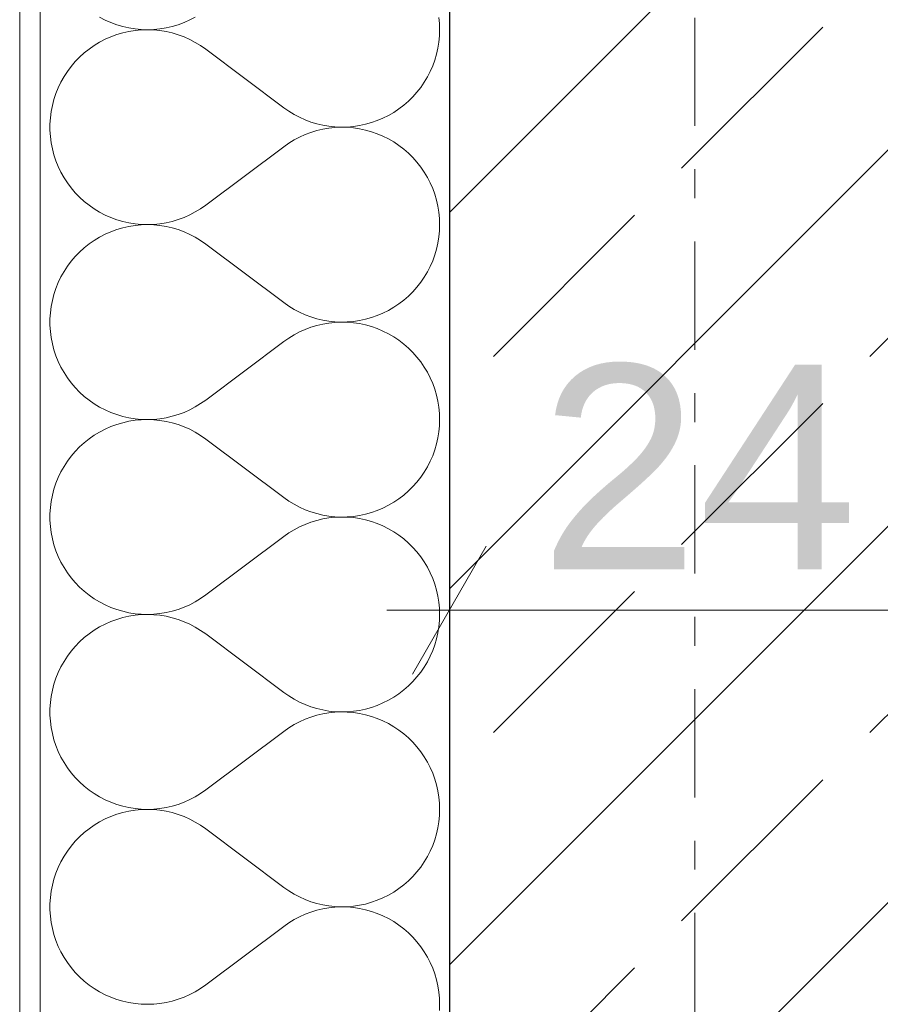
# Model space of a CAD drawing. Extents: x 100 to 2982, y 37 to 2050.
# Tile 46 of 135: x 620 to 662, y 1393 to 1442. Entities that reach past the tile are written whole.
import ezdxf
from ezdxf.xclip import XClip

# ---------------------------------------------------------------- set-up
doc = ezdxf.new("R2010")
doc.units = 0
doc.header["$MEASUREMENT"] = 0
doc.header["$XCLIPFRAME"] = 0
doc.linetypes.add('Przerywana podwójnie', pattern=[54.680554, 26.458333, -10.583333, 7.055556, -10.583333])
for name, color, linetype in [('299-A Wymiary Opisy', 7, 'Continuous'), ('410-K Osie', 7, 'Continuous'), ('420-K Ściany', 7, 'Continuous'), ('820-G Rysunki Obrazki', 7, 'Continuous')]:
    doc.layers.add(name, color=color, linetype=linetype)
doc.styles.add('STYL_AUTOMATYCZNY_7', font='txt')

# ---------------------------------------------------------------- blocks, each defined once
blk = doc.blocks.new('*X23')
at = {"layer": '420-K Ściany', "color": 174, "linetype": 'Continuous', "lineweight": 5, "ltscale": 0.2}
for p, q in [((623.708, 1441.704), (623.979, 1441.563)), ((623.979, 1441.563), (624.259, 1441.439)), ((624.259, 1441.439), (624.546, 1441.334)), ((624.546, 1441.334), (624.839, 1441.248)), ((627.257, 1441.252), (627.55, 1441.339)), ((627.55, 1441.339), (627.836, 1441.445)), ((627.836, 1441.445), (628.115, 1441.57)), ((628.115, 1441.57), (628.386, 1441.712)), ((640.316, 1441.395), (640.288, 1441.694)), ((640.326, 1441.094), (640.316, 1441.395)), ((624.546, 1440.853), (624.259, 1440.748)), ((624.839, 1440.939), (624.546, 1440.853)), ((624.839, 1441.248), (625.137, 1441.18)), ((625.137, 1441.007), (624.839, 1440.939)), ((625.137, 1441.18), (625.438, 1441.132)), ((625.438, 1441.055), (625.137, 1441.007)), ((625.438, 1441.132), (625.743, 1441.103)), ((625.743, 1441.084), (625.438, 1441.055)), ((625.743, 1441.103), (626.048, 1441.094)), ((626.048, 1441.094), (625.743, 1441.084)), ((626.048, 1441.094), (626.353, 1441.104)), ((626.353, 1441.083), (626.048, 1441.094)), ((626.353, 1441.104), (626.658, 1441.134)), ((626.658, 1441.053), (626.353, 1441.083)), ((626.658, 1441.134), (626.959, 1441.183)), ((626.959, 1441.004), (626.658, 1441.053)), ((626.959, 1441.183), (627.257, 1441.252)), ((627.257, 1440.935), (626.959, 1441.004)), ((627.55, 1440.848), (627.257, 1440.935)), ((640.316, 1440.792), (640.326, 1441.094)), ((623.708, 1440.483), (623.446, 1440.325)), ((623.979, 1440.624), (623.708, 1440.483)), ((624.259, 1440.748), (623.979, 1440.624)), ((627.836, 1440.742), (627.55, 1440.848)), ((628.115, 1440.618), (627.836, 1440.742)), ((628.386, 1440.476), (628.115, 1440.618)), ((628.647, 1440.317), (628.386, 1440.476)), ((640.24, 1440.195), (640.288, 1440.493)), ((640.288, 1440.493), (640.316, 1440.792)), ((622.957, 1439.96), (622.73, 1439.755)), ((623.196, 1440.151), (622.957, 1439.96)), ((623.446, 1440.325), (623.196, 1440.151)), ((628.897, 1440.141), (628.647, 1440.317)), ((628.897, 1440.141), (632.707, 1437.284)), ((640.089, 1439.612), (640.174, 1439.901)), ((640.174, 1439.901), (640.24, 1440.195)), ((622.517, 1439.536), (622.319, 1439.303)), ((622.73, 1439.755), (622.517, 1439.536)), ((639.987, 1439.329), (640.089, 1439.612)), ((622.136, 1439.059), (621.969, 1438.803)), ((622.319, 1439.303), (622.136, 1439.059)), ((639.729, 1438.785), (639.866, 1439.053)), ((639.866, 1439.053), (639.987, 1439.329)), ((621.819, 1438.536), (621.687, 1438.261)), ((621.969, 1438.803), (621.819, 1438.536)), ((639.404, 1438.278), (639.574, 1438.526)), ((639.574, 1438.526), (639.729, 1438.785)), ((621.572, 1437.978), (621.475, 1437.688)), ((621.687, 1438.261), (621.572, 1437.978)), ((639.018, 1437.816), (639.218, 1438.041)), ((639.218, 1438.041), (639.404, 1438.278)), ((621.475, 1437.688), (621.398, 1437.392)), ((638.577, 1437.406), (638.804, 1437.604)), ((638.804, 1437.604), (639.018, 1437.816)), ((621.339, 1437.092), (621.3, 1436.789)), ((621.398, 1437.392), (621.339, 1437.092)), ((632.707, 1437.284), (632.953, 1437.111)), ((632.953, 1437.111), (633.21, 1436.954)), ((637.827, 1436.904), (638.087, 1437.055)), ((638.087, 1437.055), (638.338, 1437.223)), ((638.338, 1437.223), (638.577, 1437.406)), ((621.3, 1436.789), (621.281, 1436.484)), ((633.21, 1436.954), (633.477, 1436.813)), ((633.477, 1436.813), (633.752, 1436.69)), ((633.752, 1436.69), (634.034, 1436.584)), ((634.034, 1436.584), (634.322, 1436.497)), ((636.706, 1436.471), (636.996, 1436.552)), ((636.996, 1436.552), (637.28, 1436.652)), ((637.28, 1436.652), (637.558, 1436.769)), ((637.558, 1436.769), (637.827, 1436.904)), ((621.281, 1436.484), (621.281, 1436.179)), ((621.281, 1436.179), (621.3, 1435.874)), ((634.034, 1436.079), (633.752, 1435.973)), ((634.322, 1436.167), (634.034, 1436.079)), ((634.322, 1436.497), (634.615, 1436.427)), ((634.615, 1436.236), (634.322, 1436.167)), ((634.615, 1436.427), (634.912, 1436.377)), ((634.912, 1436.287), (634.615, 1436.236)), ((634.912, 1436.377), (635.211, 1436.345)), ((635.211, 1436.319), (634.912, 1436.287)), ((635.211, 1436.345), (635.512, 1436.332)), ((635.512, 1436.331), (635.211, 1436.319)), ((635.512, 1436.332), (635.813, 1436.338)), ((635.813, 1436.325), (635.512, 1436.331)), ((635.813, 1436.338), (636.114, 1436.363)), ((636.114, 1436.3), (635.813, 1436.325)), ((636.114, 1436.363), (636.411, 1436.408)), ((636.411, 1436.256), (636.114, 1436.3)), ((636.411, 1436.408), (636.706, 1436.471)), ((636.706, 1436.193), (636.411, 1436.256)), ((636.996, 1436.111), (636.706, 1436.193)), ((637.28, 1436.012), (636.996, 1436.111)), ((621.3, 1435.874), (621.339, 1435.571)), ((621.339, 1435.571), (621.398, 1435.271)), ((633.21, 1435.709), (632.953, 1435.552)), ((633.477, 1435.85), (633.21, 1435.709)), ((633.752, 1435.973), (633.477, 1435.85)), ((637.558, 1435.894), (637.28, 1436.012)), ((637.827, 1435.759), (637.558, 1435.894)), ((638.087, 1435.608), (637.827, 1435.759)), ((638.338, 1435.44), (638.087, 1435.608)), ((621.398, 1435.271), (621.475, 1434.975)), ((628.897, 1432.522), (632.707, 1435.379)), ((632.953, 1435.552), (632.707, 1435.379)), ((638.577, 1435.257), (638.338, 1435.44)), ((638.804, 1435.059), (638.577, 1435.257)), ((621.475, 1434.975), (621.572, 1434.685)), ((621.572, 1434.685), (621.687, 1434.402)), ((639.018, 1434.848), (638.804, 1435.059)), ((639.218, 1434.623), (639.018, 1434.848)), ((639.404, 1434.385), (639.218, 1434.623)), ((621.687, 1434.402), (621.819, 1434.127)), ((621.819, 1434.127), (621.969, 1433.861)), ((639.574, 1434.137), (639.404, 1434.385)), ((639.729, 1433.878), (639.574, 1434.137)), ((621.969, 1433.861), (622.136, 1433.605)), ((639.866, 1433.61), (639.729, 1433.878)), ((622.136, 1433.605), (622.319, 1433.36)), ((622.319, 1433.36), (622.517, 1433.127)), ((639.987, 1433.334), (639.866, 1433.61)), ((640.089, 1433.051), (639.987, 1433.334)), ((622.517, 1433.127), (622.73, 1432.908)), ((622.73, 1432.908), (622.957, 1432.703)), ((622.957, 1432.703), (623.196, 1432.513)), ((640.174, 1432.762), (640.089, 1433.051)), ((640.24, 1432.468), (640.174, 1432.762)), ((623.196, 1432.513), (623.446, 1432.338)), ((623.446, 1432.338), (623.708, 1432.18)), ((628.386, 1432.188), (628.647, 1432.347)), ((628.647, 1432.347), (628.897, 1432.522)), ((640.288, 1432.171), (640.24, 1432.468)), ((623.708, 1432.18), (623.979, 1432.039)), ((623.979, 1432.039), (624.259, 1431.915)), ((624.259, 1431.915), (624.546, 1431.81)), ((624.546, 1431.81), (624.839, 1431.724)), ((624.839, 1431.724), (625.137, 1431.656)), ((626.959, 1431.659), (627.257, 1431.728)), ((627.257, 1431.728), (627.55, 1431.815)), ((627.55, 1431.815), (627.836, 1431.921)), ((627.836, 1431.921), (628.115, 1432.046)), ((628.115, 1432.046), (628.386, 1432.188)), ((640.316, 1431.871), (640.288, 1432.171)), ((640.326, 1431.57), (640.316, 1431.871)), ((624.546, 1431.329), (624.259, 1431.224)), ((624.839, 1431.416), (624.546, 1431.329)), ((625.137, 1431.483), (624.839, 1431.416)), ((625.137, 1431.656), (625.438, 1431.608)), ((625.438, 1431.532), (625.137, 1431.483)), ((625.438, 1431.608), (625.743, 1431.579)), ((625.743, 1431.56), (625.438, 1431.532)), ((625.743, 1431.579), (626.048, 1431.57)), ((626.048, 1431.57), (625.743, 1431.56)), ((626.048, 1431.57), (626.353, 1431.58)), ((626.353, 1431.559), (626.048, 1431.57)), ((626.353, 1431.58), (626.658, 1431.61)), ((626.658, 1431.53), (626.353, 1431.559)), ((626.658, 1431.61), (626.959, 1431.659)), ((626.959, 1431.48), (626.658, 1431.53)), ((627.257, 1431.412), (626.959, 1431.48)), ((627.55, 1431.324), (627.257, 1431.412)), ((627.836, 1431.218), (627.55, 1431.324)), ((640.288, 1430.969), (640.316, 1431.269)), ((640.316, 1431.269), (640.326, 1431.57)), ((623.446, 1430.801), (623.196, 1430.627)), ((623.708, 1430.96), (623.446, 1430.801)), ((623.979, 1431.101), (623.708, 1430.96)), ((624.259, 1431.224), (623.979, 1431.101)), ((628.115, 1431.094), (627.836, 1431.218)), ((628.386, 1430.952), (628.115, 1431.094)), ((628.647, 1430.793), (628.386, 1430.952)), ((628.897, 1430.617), (628.647, 1430.793)), ((640.24, 1430.671), (640.288, 1430.969)), ((622.957, 1430.437), (622.73, 1430.231)), ((623.196, 1430.627), (622.957, 1430.437)), ((628.897, 1430.617), (632.707, 1427.76)), ((640.089, 1430.088), (640.174, 1430.377)), ((640.174, 1430.377), (640.24, 1430.671)), ((622.517, 1430.012), (622.319, 1429.78)), ((622.73, 1430.231), (622.517, 1430.012)), ((639.866, 1429.529), (639.987, 1429.805)), ((639.987, 1429.805), (640.089, 1430.088)), ((622.136, 1429.535), (621.969, 1429.279)), ((622.319, 1429.78), (622.136, 1429.535)), ((639.729, 1429.261), (639.866, 1429.529)), ((621.819, 1429.013), (621.687, 1428.737)), ((621.969, 1429.279), (621.819, 1429.013)), ((639.404, 1428.754), (639.574, 1429.003)), ((639.574, 1429.003), (639.729, 1429.261)), ((621.572, 1428.454), (621.475, 1428.164)), ((621.687, 1428.737), (621.572, 1428.454)), ((639.018, 1428.292), (639.218, 1428.517)), ((639.218, 1428.517), (639.404, 1428.754)), ((621.398, 1427.869), (621.339, 1427.569)), ((621.475, 1428.164), (621.398, 1427.869)), ((638.338, 1427.699), (638.577, 1427.882)), ((638.577, 1427.882), (638.804, 1428.08)), ((638.804, 1428.08), (639.018, 1428.292)), ((621.339, 1427.569), (621.3, 1427.266)), ((632.707, 1427.76), (632.953, 1427.587)), ((632.953, 1427.587), (633.21, 1427.43)), ((633.21, 1427.43), (633.477, 1427.29)), ((637.827, 1427.38), (638.087, 1427.532)), ((638.087, 1427.532), (638.338, 1427.699)), ((621.3, 1427.266), (621.281, 1426.961)), ((621.281, 1426.961), (621.281, 1426.655)), ((633.477, 1427.29), (633.752, 1427.166)), ((633.752, 1427.166), (634.034, 1427.06)), ((634.034, 1427.06), (634.322, 1426.973)), ((634.322, 1426.973), (634.615, 1426.903)), ((634.615, 1426.903), (634.912, 1426.853)), ((636.411, 1426.884), (636.706, 1426.947)), ((636.706, 1426.947), (636.996, 1427.028)), ((636.996, 1427.028), (637.28, 1427.128)), ((637.28, 1427.128), (637.558, 1427.245)), ((637.558, 1427.245), (637.827, 1427.38)), ((621.281, 1426.655), (621.3, 1426.35)), ((633.752, 1426.449), (633.477, 1426.326)), ((634.034, 1426.555), (633.752, 1426.449)), ((634.322, 1426.643), (634.034, 1426.555)), ((634.615, 1426.712), (634.322, 1426.643)), ((634.912, 1426.763), (634.615, 1426.712)), ((634.912, 1426.853), (635.211, 1426.821)), ((635.211, 1426.795), (634.912, 1426.763)), ((635.211, 1426.821), (635.512, 1426.808)), ((635.512, 1426.808), (635.211, 1426.795)), ((635.512, 1426.808), (635.813, 1426.814)), ((635.813, 1426.801), (635.512, 1426.808)), ((635.813, 1426.814), (636.114, 1426.84)), ((636.114, 1426.776), (635.813, 1426.801)), ((636.114, 1426.84), (636.411, 1426.884)), ((636.411, 1426.732), (636.114, 1426.776)), ((636.706, 1426.669), (636.411, 1426.732)), ((636.996, 1426.587), (636.706, 1426.669)), ((637.28, 1426.488), (636.996, 1426.587)), ((637.558, 1426.37), (637.28, 1426.488)), ((621.3, 1426.35), (621.339, 1426.047)), ((621.339, 1426.047), (621.398, 1425.747)), ((632.953, 1426.028), (632.707, 1425.855)), ((633.21, 1426.186), (632.953, 1426.028)), ((633.477, 1426.326), (633.21, 1426.186)), ((637.827, 1426.236), (637.558, 1426.37)), ((638.087, 1426.084), (637.827, 1426.236)), ((638.338, 1425.917), (638.087, 1426.084)), ((621.398, 1425.747), (621.475, 1425.452)), ((628.897, 1422.998), (632.707, 1425.855)), ((638.577, 1425.733), (638.338, 1425.917)), ((638.804, 1425.536), (638.577, 1425.733)), ((639.018, 1425.324), (638.804, 1425.536)), ((621.475, 1425.452), (621.572, 1425.162)), ((621.572, 1425.162), (621.687, 1424.878)), ((639.218, 1425.099), (639.018, 1425.324)), ((639.404, 1424.862), (639.218, 1425.099)), ((621.687, 1424.878), (621.819, 1424.603)), ((621.819, 1424.603), (621.969, 1424.337)), ((639.574, 1424.613), (639.404, 1424.862)), ((639.729, 1424.354), (639.574, 1424.613)), ((621.969, 1424.337), (622.136, 1424.081)), ((622.136, 1424.081), (622.319, 1423.836)), ((639.866, 1424.087), (639.729, 1424.354)), ((639.987, 1423.81), (639.866, 1424.087)), ((622.319, 1423.836), (622.517, 1423.604)), ((622.517, 1423.604), (622.73, 1423.384)), ((640.089, 1423.527), (639.987, 1423.81)), ((622.73, 1423.384), (622.957, 1423.179)), ((622.957, 1423.179), (623.196, 1422.989)), ((640.174, 1423.238), (640.089, 1423.527)), ((640.24, 1422.944), (640.174, 1423.238)), ((623.196, 1422.989), (623.446, 1422.814)), ((623.446, 1422.814), (623.708, 1422.656)), ((623.708, 1422.656), (623.979, 1422.515)), ((628.115, 1422.522), (628.386, 1422.664)), ((628.386, 1422.664), (628.647, 1422.823)), ((628.647, 1422.823), (628.897, 1422.998)), ((640.288, 1422.647), (640.24, 1422.944)), ((640.316, 1422.347), (640.288, 1422.647)), ((623.979, 1422.515), (624.259, 1422.392)), ((624.259, 1422.392), (624.546, 1422.287)), ((624.546, 1422.287), (624.839, 1422.2)), ((624.839, 1422.2), (625.137, 1422.132)), ((625.137, 1422.132), (625.438, 1422.084)), ((626.658, 1422.086), (626.959, 1422.135)), ((626.959, 1422.135), (627.257, 1422.204)), ((627.257, 1422.204), (627.55, 1422.292)), ((627.55, 1422.292), (627.836, 1422.398)), ((627.836, 1422.398), (628.115, 1422.522)), ((640.326, 1422.046), (640.316, 1422.347)), ((624.259, 1421.7), (623.979, 1421.577)), ((624.546, 1421.805), (624.259, 1421.7)), ((624.839, 1421.892), (624.546, 1421.805)), ((625.137, 1421.959), (624.839, 1421.892)), ((625.438, 1422.008), (625.137, 1421.959)), ((625.438, 1422.084), (625.743, 1422.055)), ((625.743, 1422.037), (625.438, 1422.008)), ((625.743, 1422.055), (626.048, 1422.046)), ((626.048, 1422.046), (625.743, 1422.037)), ((626.048, 1422.046), (626.353, 1422.056)), ((626.353, 1422.036), (626.048, 1422.046)), ((626.353, 1422.056), (626.658, 1422.086)), ((626.658, 1422.006), (626.353, 1422.036)), ((626.959, 1421.956), (626.658, 1422.006)), ((627.257, 1421.888), (626.959, 1421.956)), ((627.55, 1421.8), (627.257, 1421.888)), ((627.836, 1421.694), (627.55, 1421.8)), ((628.115, 1421.57), (627.836, 1421.694)), ((640.288, 1421.445), (640.316, 1421.745)), ((640.316, 1421.745), (640.326, 1422.046)), ((623.446, 1421.278), (623.196, 1421.103)), ((623.708, 1421.436), (623.446, 1421.278)), ((623.979, 1421.577), (623.708, 1421.436)), ((628.386, 1421.428), (628.115, 1421.57)), ((628.647, 1421.269), (628.386, 1421.428)), ((628.897, 1421.094), (628.647, 1421.269)), ((640.174, 1420.854), (640.24, 1421.148)), ((640.24, 1421.148), (640.288, 1421.445)), ((622.73, 1420.708), (622.517, 1420.488)), ((622.957, 1420.913), (622.73, 1420.708)), ((623.196, 1421.103), (622.957, 1420.913)), ((628.897, 1421.094), (632.707, 1418.236)), ((640.089, 1420.565), (640.174, 1420.854)), ((622.319, 1420.256), (622.136, 1420.011)), ((622.517, 1420.488), (622.319, 1420.256)), ((639.866, 1420.005), (639.987, 1420.281)), ((639.987, 1420.281), (640.089, 1420.565)), ((621.969, 1419.755), (621.819, 1419.489)), ((622.136, 1420.011), (621.969, 1419.755)), ((639.574, 1419.479), (639.729, 1419.737)), ((639.729, 1419.737), (639.866, 1420.005)), ((621.687, 1419.213), (621.572, 1418.93)), ((621.819, 1419.489), (621.687, 1419.213)), ((639.218, 1418.993), (639.404, 1419.23)), ((639.404, 1419.23), (639.574, 1419.479)), ((621.572, 1418.93), (621.475, 1418.64)), ((638.804, 1418.556), (639.018, 1418.768)), ((639.018, 1418.768), (639.218, 1418.993)), ((621.398, 1418.345), (621.339, 1418.045)), ((621.475, 1418.64), (621.398, 1418.345)), ((638.338, 1418.175), (638.577, 1418.358)), ((638.577, 1418.358), (638.804, 1418.556)), ((621.339, 1418.045), (621.3, 1417.742)), ((632.707, 1418.236), (632.953, 1418.063)), ((632.953, 1418.063), (633.21, 1417.906)), ((633.21, 1417.906), (633.477, 1417.766)), ((633.477, 1417.766), (633.752, 1417.642)), ((637.558, 1417.722), (637.827, 1417.856)), ((637.827, 1417.856), (638.087, 1418.008)), ((638.087, 1418.008), (638.338, 1418.175)), ((621.3, 1417.742), (621.281, 1417.437)), ((621.281, 1417.437), (621.281, 1417.131)), ((633.752, 1417.642), (634.034, 1417.537)), ((634.034, 1417.537), (634.322, 1417.449)), ((634.322, 1417.449), (634.615, 1417.38)), ((634.615, 1417.38), (634.912, 1417.329)), ((634.912, 1417.329), (635.211, 1417.297)), ((635.211, 1417.297), (635.512, 1417.284)), ((635.512, 1417.284), (635.211, 1417.271)), ((635.512, 1417.284), (635.813, 1417.291)), ((635.813, 1417.277), (635.512, 1417.284)), ((635.813, 1417.291), (636.114, 1417.316)), ((636.114, 1417.316), (636.411, 1417.36)), ((636.411, 1417.36), (636.706, 1417.423)), ((636.706, 1417.423), (636.996, 1417.504)), ((636.996, 1417.504), (637.28, 1417.604)), ((637.28, 1417.604), (637.558, 1417.722)), ((621.281, 1417.131), (621.3, 1416.826)), ((621.3, 1416.826), (621.339, 1416.523)), ((633.477, 1416.802), (633.21, 1416.662)), ((633.752, 1416.926), (633.477, 1416.802)), ((634.034, 1417.031), (633.752, 1416.926)), ((634.322, 1417.119), (634.034, 1417.031)), ((634.615, 1417.188), (634.322, 1417.119)), ((634.912, 1417.239), (634.615, 1417.188)), ((635.211, 1417.271), (634.912, 1417.239)), ((636.114, 1417.252), (635.813, 1417.277)), ((636.411, 1417.208), (636.114, 1417.252)), ((636.706, 1417.145), (636.411, 1417.208)), ((636.996, 1417.064), (636.706, 1417.145)), ((637.28, 1416.964), (636.996, 1417.064)), ((637.558, 1416.847), (637.28, 1416.964)), ((637.827, 1416.712), (637.558, 1416.847)), ((621.339, 1416.523), (621.398, 1416.223)), ((628.897, 1413.474), (632.707, 1416.332)), ((632.953, 1416.505), (632.707, 1416.332)), ((633.21, 1416.662), (632.953, 1416.505)), ((638.087, 1416.56), (637.827, 1416.712)), ((638.338, 1416.393), (638.087, 1416.56)), ((638.577, 1416.21), (638.338, 1416.393)), ((621.398, 1416.223), (621.475, 1415.928)), ((621.475, 1415.928), (621.572, 1415.638)), ((638.804, 1416.012), (638.577, 1416.21)), ((639.018, 1415.8), (638.804, 1416.012)), ((621.572, 1415.638), (621.687, 1415.355)), ((639.218, 1415.575), (639.018, 1415.8)), ((639.404, 1415.338), (639.218, 1415.575)), ((621.687, 1415.355), (621.819, 1415.079)), ((621.819, 1415.079), (621.969, 1414.813)), ((639.574, 1415.089), (639.404, 1415.338)), ((639.729, 1414.831), (639.574, 1415.089)), ((621.969, 1414.813), (622.136, 1414.557)), ((622.136, 1414.557), (622.319, 1414.312)), ((639.866, 1414.563), (639.729, 1414.831)), ((639.987, 1414.287), (639.866, 1414.563)), ((622.319, 1414.312), (622.517, 1414.08)), ((622.517, 1414.08), (622.73, 1413.86)), ((640.089, 1414.003), (639.987, 1414.287)), ((640.174, 1413.714), (640.089, 1414.003)), ((622.73, 1413.86), (622.957, 1413.655)), ((622.957, 1413.655), (623.196, 1413.465)), ((623.196, 1413.465), (623.446, 1413.29)), ((628.647, 1413.299), (628.897, 1413.474)), ((640.24, 1413.42), (640.174, 1413.714)), ((623.446, 1413.29), (623.708, 1413.132)), ((623.708, 1413.132), (623.979, 1412.991)), ((623.979, 1412.991), (624.259, 1412.868)), ((627.836, 1412.874), (628.115, 1412.998)), ((628.115, 1412.998), (628.386, 1413.14)), ((628.386, 1413.14), (628.647, 1413.299)), ((640.288, 1413.123), (640.24, 1413.42)), ((640.316, 1412.823), (640.288, 1413.123)), ((624.259, 1412.868), (624.546, 1412.763)), ((624.546, 1412.763), (624.839, 1412.676)), ((624.839, 1412.676), (625.137, 1412.609)), ((625.137, 1412.609), (625.438, 1412.56)), ((625.438, 1412.484), (625.137, 1412.436)), ((625.438, 1412.56), (625.743, 1412.531)), ((625.743, 1412.513), (625.438, 1412.484)), ((625.743, 1412.531), (626.048, 1412.522)), ((626.048, 1412.522), (625.743, 1412.513)), ((626.048, 1412.522), (626.353, 1412.532)), ((626.353, 1412.512), (626.048, 1412.522)), ((626.353, 1412.532), (626.658, 1412.562)), ((626.658, 1412.482), (626.353, 1412.512)), ((626.658, 1412.562), (626.959, 1412.612)), ((626.959, 1412.433), (626.658, 1412.482)), ((626.959, 1412.612), (627.257, 1412.68)), ((627.257, 1412.68), (627.55, 1412.768)), ((627.55, 1412.768), (627.836, 1412.874)), ((640.326, 1412.522), (640.316, 1412.823)), ((640.316, 1412.221), (640.326, 1412.522)), ((623.979, 1412.053), (623.708, 1411.912)), ((624.259, 1412.176), (623.979, 1412.053)), ((624.546, 1412.282), (624.259, 1412.176)), ((624.839, 1412.368), (624.546, 1412.282)), ((625.137, 1412.436), (624.839, 1412.368)), ((627.257, 1412.364), (626.959, 1412.433)), ((627.55, 1412.276), (627.257, 1412.364)), ((627.836, 1412.17), (627.55, 1412.276)), ((628.115, 1412.046), (627.836, 1412.17)), ((628.386, 1411.904), (628.115, 1412.046)), ((640.288, 1411.921), (640.316, 1412.221)), ((623.196, 1411.579), (622.957, 1411.389)), ((623.446, 1411.754), (623.196, 1411.579)), ((623.708, 1411.912), (623.446, 1411.754)), ((628.647, 1411.745), (628.386, 1411.904)), ((628.897, 1411.57), (628.647, 1411.745)), ((628.897, 1411.57), (632.707, 1408.713)), ((640.174, 1411.33), (640.24, 1411.624)), ((640.24, 1411.624), (640.288, 1411.921)), ((622.73, 1411.184), (622.517, 1410.964)), ((622.957, 1411.389), (622.73, 1411.184)), ((639.987, 1410.758), (640.089, 1411.041)), ((640.089, 1411.041), (640.174, 1411.33)), ((622.319, 1410.732), (622.136, 1410.487)), ((622.517, 1410.964), (622.319, 1410.732)), ((639.866, 1410.482), (639.987, 1410.758)), ((621.969, 1410.231), (621.819, 1409.965)), ((622.136, 1410.487), (621.969, 1410.231)), ((639.574, 1409.955), (639.729, 1410.214)), ((639.729, 1410.214), (639.866, 1410.482)), ((621.687, 1409.69), (621.572, 1409.406)), ((621.819, 1409.965), (621.687, 1409.69)), ((639.218, 1409.469), (639.404, 1409.706)), ((639.404, 1409.706), (639.574, 1409.955)), ((621.475, 1409.117), (621.398, 1408.821)), ((621.572, 1409.406), (621.475, 1409.117)), ((638.804, 1409.033), (639.018, 1409.244)), ((639.018, 1409.244), (639.218, 1409.469)), ((621.398, 1408.821), (621.339, 1408.521)), ((632.707, 1408.713), (632.953, 1408.54)), ((638.087, 1408.484), (638.338, 1408.652)), ((638.338, 1408.652), (638.577, 1408.835)), ((638.577, 1408.835), (638.804, 1409.033)), ((621.3, 1408.218), (621.281, 1407.913)), ((621.339, 1408.521), (621.3, 1408.218)), ((632.953, 1408.54), (633.21, 1408.382)), ((633.21, 1408.382), (633.477, 1408.242)), ((633.477, 1408.242), (633.752, 1408.119)), ((637.28, 1408.08), (637.558, 1408.198)), ((637.558, 1408.198), (637.827, 1408.332)), ((637.827, 1408.332), (638.087, 1408.484)), ((621.281, 1407.913), (621.281, 1407.607)), ((633.752, 1408.119), (634.034, 1408.013)), ((634.034, 1408.013), (634.322, 1407.925)), ((634.322, 1407.925), (634.615, 1407.856)), ((634.615, 1407.665), (634.322, 1407.595)), ((634.615, 1407.856), (634.912, 1407.805)), ((634.912, 1407.715), (634.615, 1407.665)), ((634.912, 1407.805), (635.211, 1407.773)), ((635.211, 1407.747), (634.912, 1407.715)), ((635.211, 1407.773), (635.512, 1407.76)), ((635.512, 1407.76), (635.211, 1407.747)), ((635.512, 1407.76), (635.813, 1407.767)), ((635.813, 1407.754), (635.512, 1407.76)), ((635.813, 1407.767), (636.114, 1407.792)), ((636.114, 1407.728), (635.813, 1407.754)), ((636.114, 1407.792), (636.411, 1407.836)), ((636.411, 1407.684), (636.114, 1407.728)), ((636.411, 1407.836), (636.706, 1407.899)), ((636.706, 1407.621), (636.411, 1407.684)), ((636.706, 1407.899), (636.996, 1407.981)), ((636.996, 1407.981), (637.28, 1408.08)), ((621.281, 1407.607), (621.3, 1407.302)), ((621.3, 1407.302), (621.339, 1406.999)), ((633.477, 1407.278), (633.21, 1407.138)), ((633.752, 1407.402), (633.477, 1407.278)), ((634.034, 1407.508), (633.752, 1407.402)), ((634.322, 1407.595), (634.034, 1407.508)), ((636.996, 1407.54), (636.706, 1407.621)), ((637.28, 1407.44), (636.996, 1407.54)), ((637.558, 1407.323), (637.28, 1407.44)), ((637.827, 1407.188), (637.558, 1407.323)), ((638.087, 1407.037), (637.827, 1407.188)), ((621.339, 1406.999), (621.398, 1406.699)), ((621.398, 1406.699), (621.475, 1406.404)), ((628.897, 1403.951), (632.707, 1406.808)), ((632.953, 1406.981), (632.707, 1406.808)), ((633.21, 1407.138), (632.953, 1406.981)), ((638.338, 1406.869), (638.087, 1407.037)), ((638.577, 1406.686), (638.338, 1406.869)), ((621.475, 1406.404), (621.572, 1406.114)), ((638.804, 1406.488), (638.577, 1406.686)), ((639.018, 1406.276), (638.804, 1406.488)), ((639.218, 1406.051), (639.018, 1406.276)), ((621.572, 1406.114), (621.687, 1405.831)), ((621.687, 1405.831), (621.819, 1405.555)), ((639.404, 1405.814), (639.218, 1406.051)), ((639.574, 1405.566), (639.404, 1405.814)), ((621.819, 1405.555), (621.969, 1405.289)), ((621.969, 1405.289), (622.136, 1405.033)), ((639.729, 1405.307), (639.574, 1405.566)), ((639.866, 1405.039), (639.729, 1405.307)), ((622.136, 1405.033), (622.319, 1404.789)), ((622.319, 1404.789), (622.517, 1404.556)), ((639.987, 1404.763), (639.866, 1405.039)), ((622.517, 1404.556), (622.73, 1404.337)), ((622.73, 1404.337), (622.957, 1404.131)), ((640.089, 1404.48), (639.987, 1404.763)), ((640.174, 1404.191), (640.089, 1404.48)), ((622.957, 1404.131), (623.196, 1403.941)), ((623.196, 1403.941), (623.446, 1403.767)), ((628.647, 1403.775), (628.897, 1403.951)), ((640.24, 1403.897), (640.174, 1404.191)), ((640.288, 1403.599), (640.24, 1403.897)), ((623.446, 1403.767), (623.708, 1403.608)), ((623.708, 1403.608), (623.979, 1403.467)), ((623.979, 1403.467), (624.259, 1403.344)), ((624.259, 1403.344), (624.546, 1403.239)), ((627.55, 1403.244), (627.836, 1403.35)), ((627.836, 1403.35), (628.115, 1403.474)), ((628.115, 1403.474), (628.386, 1403.616)), ((628.386, 1403.616), (628.647, 1403.775)), ((640.316, 1403.299), (640.288, 1403.599)), ((624.546, 1403.239), (624.839, 1403.152)), ((624.839, 1403.152), (625.137, 1403.085)), ((625.137, 1402.912), (624.839, 1402.844)), ((625.137, 1403.085), (625.438, 1403.036)), ((625.438, 1402.96), (625.137, 1402.912)), ((625.438, 1403.036), (625.743, 1403.008)), ((625.743, 1402.989), (625.438, 1402.96)), ((625.743, 1403.008), (626.048, 1402.998)), ((626.048, 1402.998), (625.743, 1402.989)), ((626.048, 1402.998), (626.353, 1403.009)), ((626.353, 1402.988), (626.048, 1402.998)), ((626.353, 1403.009), (626.658, 1403.039)), ((626.658, 1402.958), (626.353, 1402.988)), ((626.658, 1403.039), (626.959, 1403.088)), ((626.959, 1402.909), (626.658, 1402.958)), ((626.959, 1403.088), (627.257, 1403.156)), ((627.257, 1402.84), (626.959, 1402.909)), ((627.257, 1403.156), (627.55, 1403.244)), ((640.326, 1402.998), (640.316, 1403.299)), ((640.316, 1402.697), (640.326, 1402.998)), ((623.708, 1402.388), (623.446, 1402.23)), ((623.979, 1402.529), (623.708, 1402.388)), ((624.259, 1402.653), (623.979, 1402.529)), ((624.546, 1402.758), (624.259, 1402.653)), ((624.839, 1402.844), (624.546, 1402.758)), ((627.55, 1402.753), (627.257, 1402.84)), ((627.836, 1402.647), (627.55, 1402.753)), ((628.115, 1402.522), (627.836, 1402.647)), ((628.386, 1402.38), (628.115, 1402.522)), ((628.647, 1402.221), (628.386, 1402.38)), ((640.24, 1402.1), (640.288, 1402.397)), ((640.288, 1402.397), (640.316, 1402.697)), ((623.196, 1402.055), (622.957, 1401.865)), ((623.446, 1402.23), (623.196, 1402.055)), ((628.897, 1402.046), (628.647, 1402.221)), ((628.897, 1402.046), (632.707, 1399.189)), ((640.174, 1401.806), (640.24, 1402.1)), ((622.517, 1401.441), (622.319, 1401.208)), ((622.73, 1401.66), (622.517, 1401.441)), ((622.957, 1401.865), (622.73, 1401.66)), ((639.987, 1401.234), (640.089, 1401.517)), ((640.089, 1401.517), (640.174, 1401.806)), ((622.136, 1400.963), (621.969, 1400.707)), ((622.319, 1401.208), (622.136, 1400.963)), ((639.729, 1400.69), (639.866, 1400.958)), ((639.866, 1400.958), (639.987, 1401.234)), ((621.969, 1400.707), (621.819, 1400.441)), ((639.574, 1400.431), (639.729, 1400.69)), ((621.687, 1400.166), (621.572, 1399.883)), ((621.819, 1400.441), (621.687, 1400.166)), ((639.218, 1399.945), (639.404, 1400.183)), ((639.404, 1400.183), (639.574, 1400.431)), ((621.475, 1399.593), (621.398, 1399.297)), ((621.572, 1399.883), (621.475, 1399.593)), ((638.577, 1399.311), (638.804, 1399.509)), ((638.804, 1399.509), (639.018, 1399.721)), ((639.018, 1399.721), (639.218, 1399.945)), ((621.398, 1399.297), (621.339, 1398.997)), ((632.707, 1399.189), (632.953, 1399.016)), ((632.953, 1399.016), (633.21, 1398.859)), ((638.087, 1398.96), (638.338, 1399.128)), ((638.338, 1399.128), (638.577, 1399.311)), ((621.3, 1398.694), (621.281, 1398.389)), ((621.339, 1398.997), (621.3, 1398.694)), ((633.21, 1398.859), (633.477, 1398.718)), ((633.477, 1398.718), (633.752, 1398.595)), ((633.752, 1398.595), (634.034, 1398.489)), ((636.996, 1398.457), (637.28, 1398.557)), ((637.28, 1398.557), (637.558, 1398.674)), ((637.558, 1398.674), (637.827, 1398.809)), ((637.827, 1398.809), (638.087, 1398.96)), ((621.281, 1398.389), (621.281, 1398.084)), ((621.281, 1398.084), (621.3, 1397.779)), ((634.034, 1398.489), (634.322, 1398.401)), ((634.322, 1398.072), (634.034, 1397.984)), ((634.322, 1398.401), (634.615, 1398.332)), ((634.615, 1398.141), (634.322, 1398.072)), ((634.615, 1398.332), (634.912, 1398.281)), ((634.912, 1398.192), (634.615, 1398.141)), ((634.912, 1398.281), (635.211, 1398.249)), ((635.211, 1398.223), (634.912, 1398.192)), ((635.211, 1398.249), (635.512, 1398.237)), ((635.512, 1398.236), (635.211, 1398.223)), ((635.512, 1398.237), (635.813, 1398.243)), ((635.813, 1398.23), (635.512, 1398.236)), ((635.813, 1398.243), (636.114, 1398.268)), ((636.114, 1398.205), (635.813, 1398.23)), ((636.114, 1398.268), (636.411, 1398.312)), ((636.411, 1398.16), (636.114, 1398.205)), ((636.411, 1398.312), (636.706, 1398.375)), ((636.706, 1398.097), (636.411, 1398.16)), ((636.706, 1398.375), (636.996, 1398.457)), ((636.996, 1398.016), (636.706, 1398.097)), ((621.3, 1397.779), (621.339, 1397.476)), ((633.21, 1397.614), (632.953, 1397.457)), ((633.477, 1397.755), (633.21, 1397.614)), ((633.752, 1397.878), (633.477, 1397.755)), ((634.034, 1397.984), (633.752, 1397.878)), ((637.28, 1397.916), (636.996, 1398.016)), ((637.558, 1397.799), (637.28, 1397.916)), ((637.827, 1397.664), (637.558, 1397.799)), ((638.087, 1397.513), (637.827, 1397.664)), ((621.339, 1397.476), (621.398, 1397.176)), ((621.398, 1397.176), (621.475, 1396.88)), ((628.897, 1394.427), (632.707, 1397.284)), ((632.953, 1397.457), (632.707, 1397.284)), ((638.338, 1397.345), (638.087, 1397.513)), ((638.577, 1397.162), (638.338, 1397.345)), ((638.804, 1396.964), (638.577, 1397.162)), ((621.475, 1396.88), (621.572, 1396.59)), ((639.018, 1396.752), (638.804, 1396.964)), ((639.218, 1396.527), (639.018, 1396.752)), ((621.572, 1396.59), (621.687, 1396.307)), ((621.687, 1396.307), (621.819, 1396.032)), ((639.404, 1396.29), (639.218, 1396.527)), ((639.574, 1396.042), (639.404, 1396.29)), ((621.819, 1396.032), (621.969, 1395.766)), ((621.969, 1395.766), (622.136, 1395.51)), ((639.729, 1395.783), (639.574, 1396.042)), ((639.866, 1395.515), (639.729, 1395.783)), ((622.136, 1395.51), (622.319, 1395.265)), ((622.319, 1395.265), (622.517, 1395.032)), ((639.987, 1395.239), (639.866, 1395.515)), ((640.089, 1394.956), (639.987, 1395.239)), ((622.517, 1395.032), (622.73, 1394.813)), ((622.73, 1394.813), (622.957, 1394.608)), ((640.174, 1394.667), (640.089, 1394.956)), ((622.957, 1394.608), (623.196, 1394.417)), ((623.196, 1394.417), (623.446, 1394.243)), ((623.446, 1394.243), (623.708, 1394.085)), ((628.386, 1394.092), (628.647, 1394.251)), ((628.647, 1394.251), (628.897, 1394.427)), ((640.24, 1394.373), (640.174, 1394.667)), ((640.288, 1394.075), (640.24, 1394.373)), ((623.708, 1394.085), (623.979, 1393.944)), ((623.979, 1393.944), (624.259, 1393.82)), ((624.259, 1393.82), (624.546, 1393.715)), ((624.546, 1393.715), (624.839, 1393.629)), ((627.257, 1393.633), (627.55, 1393.72)), ((627.55, 1393.72), (627.836, 1393.826)), ((627.836, 1393.826), (628.115, 1393.951)), ((628.115, 1393.951), (628.386, 1394.092)), ((640.316, 1393.776), (640.288, 1394.075)), ((640.326, 1393.474), (640.316, 1393.776)), ((624.839, 1393.629), (625.137, 1393.561)), ((625.137, 1393.561), (625.438, 1393.513)), ((625.438, 1393.513), (625.743, 1393.484)), ((625.743, 1393.484), (626.048, 1393.474)), ((626.048, 1393.474), (626.353, 1393.485)), ((626.353, 1393.485), (626.658, 1393.515)), ((626.658, 1393.515), (626.959, 1393.564)), ((626.959, 1393.564), (627.257, 1393.633)), ((640.316, 1393.173), (640.326, 1393.474))]:
    blk.add_line(p, q, dxfattribs=at)
blk = doc.blocks.new('Rysunek_1_1', base_point=(-18316.349, -206.526))
at = {"layer": '420-K Ściany', "linetype": 'Continuous', "lineweight": 5}
h = blk.add_hatch(dxfattribs=at)
h.set_pattern_fill('Tynk_0001', color=176, style=0, pattern_type=2)
h.set_pattern_definition([(0, (-18316.349, -206.5255), (0, 8.660254), [0, -5]), (0, (-18313.849, -202.195), (0, 8.660254), [0, -5])])
h.paths.add_polyline_path([(619.802, 1483.009), (619.802, 1179.009), (620.802, 1179.576), (620.802, 1482.531)])
h = blk.add_hatch(dxfattribs=at)
h.set_pattern_fill('Beton_zbrojony_0001', color=170, style=0, pattern_type=2)
h.set_pattern_definition([(45, (-18316.349, -206.526), (-9.192388, 9.192388), []), (45, (-18320.945, -201.929), (-9.192388, 9.192388), [9.75, -3.25])])
h.paths.add_polyline_path([(664.802, 1204.509), (664.802, 1461.509), (640.802, 1461.509), (640.802, 1204.509)])
at = {"layer": '299-A Wymiary Opisy', "color": 85, "linetype": 'Continuous', "lineweight": 13, "ltscale": 0.2}
for p, q in [((640.802, 1408.042), (640.802, 1417.417)), ((637.746, 1412.73), (640.802, 1412.73)), ((640.802, 1412.73), (664.802, 1412.73))]:
    blk.add_line(p, q, dxfattribs=at)
at = {"layer": '299-A Wymiary Opisy', "color": 45, "linetype": 'Continuous', "lineweight": 15, "ltscale": 0.2}
blk.add_line((642.606, 1415.855), (638.998, 1409.605), dxfattribs=at)
at = {"layer": '410-K Osie', "color": 4, "linetype": 'Przerywana podwójnie', "lineweight": 13, "ltscale": 0.2}
blk.add_line((652.802, 1813.509), (652.802, 529.46), dxfattribs=at)
blk.add_line((652.802, 1813.509), (652.802, 529.46), dxfattribs=at)
at = {"layer": '420-K Ściany', "color": 67, "linetype": 'Continuous', "lineweight": 13, "ltscale": 0.2}
blk.add_line((620.802, 1482.531), (620.802, 1179.576), dxfattribs=at)
at = {"layer": '420-K Ściany', "color": 27, "linetype": 'Continuous', "lineweight": 25, "ltscale": 0.2}
blk.add_line((640.802, 1461.509), (640.802, 1204.509), dxfattribs=at)
at = {"layer": '420-K Ściany', "color": 47, "linetype": 'Continuous', "lineweight": 15, "ltscale": 0.2, "flags": 128}
blk.add_lwpolyline([(619.802, 1483.009), (619.802, 1179.009)], dxfattribs=at)
at = {"color": 65, "linetype": 'Continuous', "lineweight": 13, "ltscale": 0.2}
blk.add_blockref('*X23', (0, 0), dxfattribs=at)
at = {"layer": '299-A Wymiary Opisy', "color": 46, "linetype": 'Continuous', "lineweight": 15, "insert": (645.213, 1414.73), "char_height": 10, "width": 15.1772, "attachment_point": 7, "style": 'STYL_AUTOMATYCZNY_7'}
blk.add_mtext('\\A1;{\\pql;\\fArial|b0|i0|c0|p38;24}', dxfattribs=at)

msp = doc.modelspace()

# ---------------------------------------------------------------- block references
at = {"layer": '820-G Rysunki Obrazki', "color": 65, "linetype": 'Continuous', "lineweight": 13, "ltscale": 0.2}
ref = msp.add_blockref('Rysunek_1_1', (-18316.349, -206.526), dxfattribs=at)
XClip(ref).set_block_clipping_path([(244.527027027, 76.8014120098), (2570.9054054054, 2022.1162324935)])

doc.saveas('drawing.dxf')
